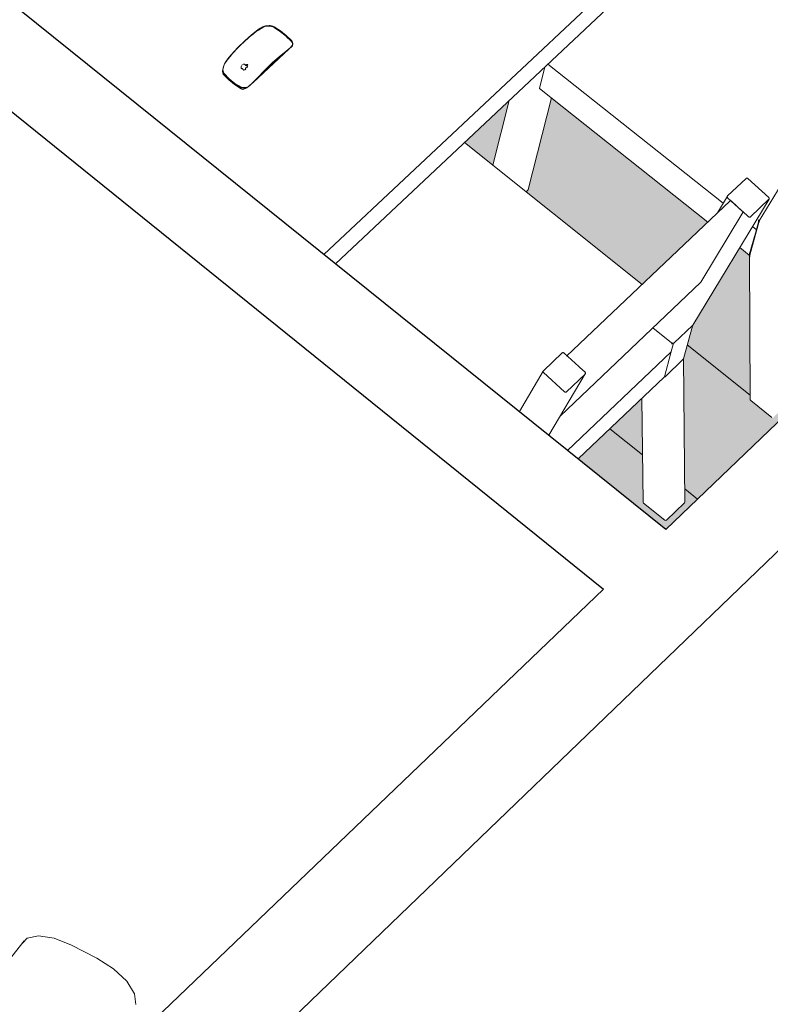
# Model space of a CAD drawing. Header units: centimetres. Extents: x -2274.6 to -2273.04, y 1316.35 to 1317.85.
# Tile 28 of 59: x -2273.8 to -2273.67, y 1317.1 to 1317.28. Entities that reach past the tile are written whole.
import ezdxf

# ---------------------------------------------------------------- set-up
doc = ezdxf.new("R2010")
doc.units = ezdxf.units.CM
for name, color, linetype, lineweight in [('Meble', 7, 'Continuous', 9), ('Wyposażenie elektryczne', 7, 'Continuous', 9), ('Wyposażenie elektryczne-1', 9, 'Continuous', 9), ('Wzór powierzchni', 7, 'Continuous', 9), ('Wzór powierzchni-1', 250, 'Continuous', 9), ('Wzór powierzchni-7', 9, 'Continuous', 9), ('Ściany-1', 250, 'Continuous', 25)]:
    doc.layers.add(name, color=color, linetype=linetype, lineweight=lineweight)
doc.layers.add('Wzór powierzchni-2', color=7, linetype='Continuous', lineweight=9, true_color=0xedebe7)

# ---------------------------------------------------------------- blocks, each defined once
blk = doc.blocks.new('FP_8-Aksono')
at = {"layer": 'Wzór powierzchni-2'}
h = blk.add_hatch(color=256, dxfattribs=at)
h.paths.add_polyline_path([(-2273.61639, 1317.26225), (-2273.61642, 1317.26225), (-2273.61639, 1317.26229)])
h.paths.add_polyline_path([(-2273.66998, 1317.21306), (-2273.67, 1317.21309), (-2273.66998, 1317.21309)])
h.paths.add_polyline_path([(-2273.68543, 1317.18383), (-2273.61341, 1317.25284), (-2273.61655, 1317.25539), (-2273.61604, 1317.2821), (-2273.61611, 1317.28221), (-2273.61954, 1317.2849), (-2273.62809, 1317.27104), (-2273.62997, 1317.26481), (-2273.62994, 1317.26391), (-2273.62996, 1317.26145), (-2273.63032, 1317.23819), (-2273.6337, 1317.23503), (-2273.63381, 1317.23506), (-2273.6339, 1317.23509), (-2273.63785, 1317.23829), (-2273.63767, 1317.25755), (-2273.66229, 1317.23415), (-2273.66233, 1317.23412), (-2273.66241, 1317.23365), (-2273.66238, 1317.23298), (-2273.66237, 1317.23053), (-2273.66241, 1317.20745), (-2273.66584, 1317.20426), (-2273.66585, 1317.20426), (-2273.6661, 1317.20438), (-2273.66998, 1317.20756), (-2273.67009, 1317.23411), (-2273.67021, 1317.2341), (-2273.6719, 1317.23545), (-2273.68054, 1317.22107), (-2273.68219, 1317.21498), (-2273.68215, 1317.20966), (-2273.682, 1317.18868), (-2273.68543, 1317.18548), (-2273.68547, 1317.18548), (-2273.68564, 1317.18554), (-2273.68959, 1317.1888), (-2273.68958, 1317.18987), (-2273.68969, 1317.19613), (-2273.68985, 1317.20781), (-2273.70147, 1317.19673), (-2273.68584, 1317.18416)])
h.paths.add_polyline_path([(-2273.68408, 1317.21793), (-2273.684, 1317.218), (-2273.68408, 1317.21793)])
h.paths.add_polyline_path([(-2273.68392, 1317.21797), (-2273.68381, 1317.21811), (-2273.6839, 1317.218)])
h.paths.add_polyline_path([(-2273.68402, 1317.21793), (-2273.68391, 1317.218), (-2273.68398, 1317.218), (-2273.68402, 1317.21794)])
h.paths.add_polyline_path([(-2273.67934, 1317.2256), (-2273.67899, 1317.22608), (-2273.67933, 1317.22562)])
h.paths.add_polyline_path([(-2273.68977, 1317.22872), (-2273.67779, 1317.24012), (-2273.70636, 1317.26283), (-2273.71068, 1317.24596), (-2273.711, 1317.24565), (-2273.6914, 1317.23002)])
h.paths.add_polyline_path([(-2273.67717, 1317.2292), (-2273.67684, 1317.22964), (-2273.67712, 1317.22928)])
h.paths.add_polyline_path([(-2273.66098, 1317.23858), (-2273.66103, 1317.23871), (-2273.661, 1317.23861), (-2273.66098, 1317.23859)])
h.paths.add_polyline_path([(-2273.71709, 1317.25051), (-2273.71414, 1317.26233), (-2273.7223, 1317.25467), (-2273.71788, 1317.25114)])
h.paths.add_polyline_path([(-2273.58474, 1317.29251), (-2273.58477, 1317.29254), (-2273.58474, 1317.2927)])
h.paths.add_polyline_path([(-2273.60895, 1317.25711), (-2273.58185, 1317.28308), (-2273.58499, 1317.28559), (-2273.58437, 1317.30506), (-2273.60831, 1317.2823), (-2273.60835, 1317.28227), (-2273.60844, 1317.28193), (-2273.60842, 1317.28112), (-2273.60848, 1317.27795), (-2273.60859, 1317.2736), (-2273.60895, 1317.25718)])
h.paths.add_polyline_path([(-2273.63151, 1317.26795), (-2273.63139, 1317.26802), (-2273.63147, 1317.26801), (-2273.63151, 1317.26796)])
h.paths.add_polyline_path([(-2273.63141, 1317.26798), (-2273.63128, 1317.26816), (-2273.6314, 1317.26799)])
h.paths.add_polyline_path([(-2273.63731, 1317.27853), (-2273.62561, 1317.28964), (-2273.6524, 1317.31058), (-2273.657, 1317.29398), (-2273.63887, 1317.27975)])
h.paths.add_polyline_path([(-2273.57741, 1317.28733), (-2273.53604, 1317.32697), (-2273.55287, 1317.33986), (-2273.56817, 1317.32528), (-2273.56968, 1317.32645), (-2273.57452, 1317.31879), (-2273.57656, 1317.31223), (-2273.57656, 1317.31151), (-2273.57667, 1317.30817), (-2273.57685, 1317.30324), (-2273.57741, 1317.2874)])
h.paths.add_polyline_path([(-2273.6632, 1317.29884), (-2273.65902, 1317.31414), (-2273.66979, 1317.30401), (-2273.66463, 1317.29996)])
h.paths.add_polyline_path([(-2273.57788, 1317.31573), (-2273.57776, 1317.31581), (-2273.57784, 1317.31579), (-2273.57787, 1317.31574)])
h.paths.add_polyline_path([(-2273.57778, 1317.31576), (-2273.57765, 1317.31593), (-2273.57776, 1317.31579)])
h.paths.add_polyline_path([(-2273.81059, 1317.32511), (-2273.80157, 1317.33335), (-2273.80171, 1317.33375), (-2273.80181, 1317.33411), (-2273.80183, 1317.33467), (-2273.80171, 1317.33515), (-2273.80067, 1317.33779), (-2273.81644, 1317.35031), (-2273.8243, 1317.33639), (-2273.8245, 1317.33621), (-2273.81822, 1317.33119)])
h.paths.add_polyline_path([(-2273.58369, 1317.3261), (-2273.57721, 1317.33225), (-2273.5925, 1317.34402), (-2273.59258, 1317.34382), (-2273.59584, 1317.34079), (-2273.59602, 1317.34081), (-2273.59607, 1317.34084), (-2273.59997, 1317.34393), (-2273.59992, 1317.34412), (-2273.59855, 1317.34868), (-2273.61158, 1317.35872), (-2273.618, 1317.35269), (-2273.61733, 1317.35213), (-2273.61725, 1317.35185), (-2273.61712, 1317.35189), (-2273.59247, 1317.33287)])
h.paths.add_polyline_path([(-2273.86244, 1317.32611), (-2273.8424, 1317.34422), (-2273.84233, 1317.34423), (-2273.84227, 1317.34423), (-2273.84227, 1317.34427), (-2273.84232, 1317.34526), (-2273.8424, 1317.34815), (-2273.84258, 1317.35418), (-2273.86836, 1317.33087), (-2273.86306, 1317.32661)])
h.paths.add_polyline_path([(-2273.82167, 1317.35443), (-2273.82165, 1317.3543), (-2273.82166, 1317.35438)])
h.paths.add_polyline_path([(-2273.87666, 1317.33754), (-2273.87683, 1317.34164), (-2273.87709, 1317.34791), (-2273.87705, 1317.34791), (-2273.87705, 1317.34817), (-2273.87362, 1317.35126), (-2273.87324, 1317.35126), (-2273.87222, 1317.35059), (-2273.84323, 1317.3767), (-2273.84323, 1317.37861), (-2273.83983, 1317.38167), (-2273.83941, 1317.38165), (-2273.83568, 1317.37912), (-2273.83552, 1317.37611), (-2273.83521, 1317.36358), (-2273.83513, 1317.36087), (-2273.83464, 1317.34426), (-2273.83459, 1317.34426), (-2273.82956, 1317.34024), (-2273.82918, 1317.34096), (-2273.82889, 1317.34143), (-2273.82758, 1317.3438), (-2273.82166, 1317.35458), (-2273.82048, 1317.36092), (-2273.82046, 1317.36092), (-2273.82052, 1317.36242), (-2273.82062, 1317.36731), (-2273.821, 1317.38798), (-2273.8211, 1317.39328), (-2273.82109, 1317.39514), (-2273.82107, 1317.39515), (-2273.82107, 1317.39541), (-2273.81771, 1317.39844), (-2273.81732, 1317.39844), (-2273.8163, 1317.39778), (-2273.79233, 1317.41937), (-2273.82591, 1317.44563), (-2273.82145, 1317.47202), (-2273.82384, 1317.47388), (-2273.9296, 1317.3801), (-2273.87667, 1317.33755)])
h.paths.add_polyline_path([(-2273.83478, 1317.34424), (-2273.83475, 1317.34431), (-2273.83478, 1317.34426)])
h.paths.add_polyline_path([(-2273.62069, 1317.34878), (-2273.62071, 1317.34885), (-2273.6207, 1317.34879)])
h.paths.add_polyline_path([(-2273.81794, 1317.35064), (-2273.81781, 1317.35083), (-2273.8179, 1317.35071)])
h.paths.add_polyline_path([(-2273.81778, 1317.35094), (-2273.8176, 1317.35124), (-2273.81765, 1317.35127), (-2273.81775, 1317.35099)])
h.paths.add_polyline_path([(-2273.81303, 1317.36775), (-2273.78783, 1317.39051), (-2273.78779, 1317.39055), (-2273.78775, 1317.39059), (-2273.78772, 1317.39059), (-2273.78776, 1317.39198), (-2273.78779, 1317.39691), (-2273.7878, 1317.39798), (-2273.78784, 1317.40055), (-2273.8132, 1317.37759), (-2273.81303, 1317.36786)])
h.paths.add_polyline_path([(-2273.75797, 1317.3732), (-2273.74638, 1317.38378), (-2273.76431, 1317.3978), (-2273.7721, 1317.38429), (-2273.75843, 1317.37356)])
h.paths.add_polyline_path([(-2273.77723, 1317.38831), (-2273.77714, 1317.38846), (-2273.77672, 1317.38917), (-2273.77606, 1317.39037), (-2273.76944, 1317.40205), (-2273.76826, 1317.40786), (-2273.77259, 1317.40394), (-2273.78026, 1317.40986), (-2273.78018, 1317.39055), (-2273.78011, 1317.39057), (-2273.77724, 1317.38832)])
h.paths.add_polyline_path([(-2273.78029, 1317.39055), (-2273.78026, 1317.39063), (-2273.78029, 1317.39058)])
h.paths.add_polyline_path([(-2273.76578, 1317.39803), (-2273.76562, 1317.39828), (-2273.76573, 1317.3981)])
h.paths.add_polyline_path([(-2273.7656, 1317.39833), (-2273.76541, 1317.39866), (-2273.76546, 1317.39868), (-2273.76557, 1317.39842)])
h.paths.add_polyline_path([(-2273.70627, 1317.42044), (-2273.69961, 1317.42653), (-2273.72585, 1317.44674), (-2273.72598, 1317.44619), (-2273.72838, 1317.44401), (-2273.72852, 1317.43783), (-2273.72848, 1317.43748), (-2273.72838, 1317.4375), (-2273.7136, 1317.42609)])
h.paths.add_polyline_path([(-2273.72857, 1317.43749), (-2273.72854, 1317.43757), (-2273.72857, 1317.43751)])
blk = doc.blocks.new('FP_36-Aksono')
at = {"layer": 'Wzór powierzchni-7'}
for p, q in [((-2273.68152, 1317.21761), (-2273.66998, 1317.20839)), ((-2273.69567, 1317.20227), (-2273.6897, 1317.19749)), ((-2273.68197, 1317.19128), (-2273.67962, 1317.1894))]:
    blk.add_line(p, q, dxfattribs=at)

msp = doc.modelspace()

# ---------------------------------------------------------------- linework, layer by layer
at = {"layer": 'Meble'}
for p, q in [((-2273.58046, 1317.39157), (-2273.74805, 1317.23417)), ((-2273.58199, 1317.38654), (-2273.74593, 1317.23246)), ((-2273.70857, 1317.26463), (-2273.7076, 1317.26848)), ((-2273.67493, 1317.24357), (-2273.70702, 1317.26904)), ((-2273.70635, 1317.26284), (-2273.71062, 1317.24605)), ((-2273.67775, 1317.2401), (-2273.70857, 1317.26459)), ((-2273.66832, 1317.24034), (-2273.65397, 1317.26403)), ((-2273.71709, 1317.2505), (-2273.71414, 1317.26234)), ((-2273.72231, 1317.25467), (-2273.68976, 1317.2287)), ((-2273.67414, 1317.24489), (-2273.67075, 1317.24811)), ((-2273.67039, 1317.24809), (-2273.66657, 1317.24461)), ((-2273.71068, 1317.24596), (-2273.71101, 1317.24564)), ((-2273.676, 1317.24179), (-2273.67417, 1317.24484)), ((-2273.70361, 1317.21558), (-2273.67367, 1317.24401)), ((-2273.66652, 1317.24432), (-2273.68051, 1317.22122)), ((-2273.67145, 1317.24213), (-2273.67412, 1317.24456)), ((-2273.67343, 1317.24393), (-2273.67145, 1317.24213)), ((-2273.66655, 1317.24428), (-2273.66994, 1317.24106)), ((-2273.67132, 1317.24185), (-2273.67902, 1317.22909)), ((-2273.67029, 1317.24107), (-2273.67142, 1317.2421)), ((-2273.67008, 1317.23404), (-2273.66834, 1317.24029)), ((-2273.66848, 1317.2401), (-2273.66885, 1317.23878)), ((-2273.66834, 1317.24029), (-2273.66834, 1317.24029)), ((-2273.66892, 1317.23853), (-2273.67016, 1317.2341)), ((-2273.66887, 1317.23876), (-2273.66956, 1317.23931)), ((-2273.66876, 1317.23886), (-2273.66886, 1317.23876)), ((-2273.67016, 1317.23406), (-2273.6719, 1317.23544)), ((-2273.66998, 1317.20758), (-2273.67009, 1317.23399)), ((-2273.67903, 1317.22908), (-2273.70481, 1317.20455)), ((-2273.67902, 1317.22909), (-2273.67904, 1317.22907)), ((-2273.6878, 1317.22073), (-2273.6841, 1317.21778)), ((-2273.68388, 1317.218), (-2273.68054, 1317.22118)), ((-2273.68049, 1317.22127), (-2273.68219, 1317.21506)), ((-2273.70785, 1317.21288), (-2273.70442, 1317.21614)), ((-2273.70406, 1317.21613), (-2273.70139, 1317.21367)), ((-2273.68445, 1317.21638), (-2273.70343, 1317.1983)), ((-2273.6845, 1317.21617), (-2273.6857, 1317.21177)), ((-2273.68443, 1317.21641), (-2273.68408, 1317.21772)), ((-2273.70337, 1317.21549), (-2273.70342, 1317.21553)), ((-2273.70139, 1317.21367), (-2273.70337, 1317.21549)), ((-2273.68558, 1317.2118), (-2273.68225, 1317.21498)), ((-2273.68219, 1317.21511), (-2273.68194, 1317.18883)), ((-2273.71226, 1317.2054), (-2273.70788, 1317.21284)), ((-2273.704, 1317.20903), (-2273.70783, 1317.21255)), ((-2273.70018, 1317.21233), (-2273.70687, 1317.20107)), ((-2273.70134, 1317.21363), (-2273.70139, 1317.21367)), ((-2273.70136, 1317.21364), (-2273.70121, 1317.21351)), ((-2273.7012, 1317.2135), (-2273.70023, 1317.21261)), ((-2273.70021, 1317.21228), (-2273.70364, 1317.20902)), ((-2273.68572, 1317.21174), (-2273.70147, 1317.19673)), ((-2273.68959, 1317.18881), (-2273.68984, 1317.20783)), ((-2273.66989, 1317.20741), (-2273.66998, 1317.20756)), ((-2273.66989, 1317.20741), (-2273.66603, 1317.20432)), ((-2273.6895, 1317.18865), (-2273.68959, 1317.1888)), ((-2273.6895, 1317.18865), (-2273.68564, 1317.18554)), ((-2273.68199, 1317.18869), (-2273.68529, 1317.18554)), ((-2273.68194, 1317.18884), (-2273.68199, 1317.18869)), ((-2273.7943, 1317.10773), (-2273.78966, 1317.10533))]:
    msp.add_line(p, q, dxfattribs=at)
for points in [[(-2273.70857, 1317.26459, 0), (-2273.70858, 1317.2646, 0), (-2273.70857, 1317.26463, 0)], [(-2273.67075, 1317.24811, 0), (-2273.67071, 1317.24814, 0), (-2273.67066, 1317.24816, 0), (-2273.6706, 1317.24817, 0), (-2273.67055, 1317.24816, 0), (-2273.67049, 1317.24815, 0), (-2273.67044, 1317.24813, 0), (-2273.67039, 1317.24809, 0)], [(-2273.71062, 1317.24605, 0), (-2273.71064, 1317.246, 0), (-2273.71068, 1317.24596, 0)], [(-2273.67412, 1317.24456, 0), (-2273.67415, 1317.2446, 0), (-2273.67418, 1317.24465, 0), (-2273.6742, 1317.2447, 0), (-2273.6742, 1317.24475, 0), (-2273.67419, 1317.2448, 0), (-2273.67417, 1317.24485, 0), (-2273.67414, 1317.24489, 0)], [(-2273.67368, 1317.244, 0), (-2273.67366, 1317.24402, 0), (-2273.67362, 1317.24403, 0), (-2273.67358, 1317.24402, 0), (-2273.67353, 1317.244, 0), (-2273.67348, 1317.24397, 0), (-2273.67343, 1317.24393, 0)], [(-2273.66657, 1317.24461, 0), (-2273.66654, 1317.24457, 0), (-2273.66651, 1317.24452, 0), (-2273.66649, 1317.24447, 0), (-2273.66649, 1317.24442, 0), (-2273.6665, 1317.24437, 0), (-2273.66652, 1317.24432, 0), (-2273.66655, 1317.24428, 0)], [(-2273.67145, 1317.24213, 0), (-2273.6714, 1317.24208, 0), (-2273.67136, 1317.24203, 0), (-2273.67134, 1317.24197, 0), (-2273.67132, 1317.24193, 0), (-2273.67131, 1317.24188, 0), (-2273.67132, 1317.24185, 0)], [(-2273.66994, 1317.24106, 0), (-2273.66998, 1317.24103, 0), (-2273.67003, 1317.24101, 0), (-2273.67009, 1317.241, 0), (-2273.67014, 1317.241, 0), (-2273.6702, 1317.24101, 0), (-2273.67025, 1317.24104, 0), (-2273.67029, 1317.24107, 0)], [(-2273.66848, 1317.24053, 0), (-2273.66847, 1317.24044, 0), (-2273.66847, 1317.24036, 0), (-2273.66847, 1317.24027, 0), (-2273.66847, 1317.2402, 0), (-2273.66848, 1317.24014, 0), (-2273.66848, 1317.2401, 0)], [(-2273.66835, 1317.24025, 0), (-2273.66834, 1317.2402, 0), (-2273.66832, 1317.24015, 0), (-2273.6683, 1317.24011, 0), (-2273.66826, 1317.24007, 0)], [(-2273.66829, 1317.24038, 0), (-2273.66832, 1317.24034, 0), (-2273.66833, 1317.24032, 0)], [(-2273.66877, 1317.23877, 0), (-2273.66881, 1317.23872, 0), (-2273.66885, 1317.23866, 0), (-2273.66888, 1317.23861, 0), (-2273.66891, 1317.23857, 0), (-2273.66892, 1317.23853, 0)], [(-2273.66886, 1317.23876, 0), (-2273.66886, 1317.23876, 0), (-2273.66885, 1317.23878, 0)], [(-2273.67016, 1317.2341, 0), (-2273.67016, 1317.23407, 0), (-2273.67015, 1317.23406, 0)], [(-2273.67014, 1317.23405, 0), (-2273.67011, 1317.23407, 0), (-2273.67007, 1317.23409, 0)], [(-2273.67008, 1317.23404, 0), (-2273.67009, 1317.234, 0), (-2273.67009, 1317.23395, 0), (-2273.67007, 1317.2339, 0), (-2273.67004, 1317.23386, 0), (-2273.67, 1317.23382, 0)], [(-2273.68054, 1317.22118, 0), (-2273.68051, 1317.22122, 0), (-2273.68049, 1317.22126, 0), (-2273.68049, 1317.22127, 0)], [(-2273.6844, 1317.21784, 0), (-2273.68431, 1317.21784, 0), (-2273.68422, 1317.21782, 0), (-2273.68416, 1317.21781, 0), (-2273.68411, 1317.21778, 0), (-2273.68408, 1317.21775, 0), (-2273.68408, 1317.21772, 0)], [(-2273.68423, 1317.218, 0), (-2273.68419, 1317.21797, 0), (-2273.68413, 1317.21794, 0), (-2273.68408, 1317.21793, 0), (-2273.68402, 1317.21793, 0), (-2273.68397, 1317.21795, 0), (-2273.68392, 1317.21797, 0)], [(-2273.70442, 1317.21614, 0), (-2273.70437, 1317.21617, 0), (-2273.70433, 1317.21619, 0), (-2273.70427, 1317.2162, 0), (-2273.70422, 1317.2162, 0), (-2273.70416, 1317.21619, 0), (-2273.70411, 1317.21616, 0), (-2273.70406, 1317.21613, 0)], [(-2273.68453, 1317.2163, 0), (-2273.68451, 1317.21625, 0), (-2273.6845, 1317.2162, 0), (-2273.6845, 1317.21617, 0)], [(-2273.68443, 1317.21641, 0), (-2273.68445, 1317.21638, 0), (-2273.68445, 1317.21638, 0)], [(-2273.68225, 1317.21498, 0), (-2273.68221, 1317.21501, 0), (-2273.68219, 1317.21506, 0), (-2273.68219, 1317.21506, 0)], [(-2273.70783, 1317.21255, 0), (-2273.70786, 1317.21259, 0), (-2273.70789, 1317.21264, 0), (-2273.70791, 1317.21269, 0), (-2273.70791, 1317.21275, 0), (-2273.7079, 1317.2128, 0), (-2273.70788, 1317.21284, 0), (-2273.70785, 1317.21288, 0)], [(-2273.70023, 1317.21261, 0), (-2273.70019, 1317.21257, 0), (-2273.70017, 1317.21252, 0), (-2273.70015, 1317.21247, 0), (-2273.70015, 1317.21242, 0), (-2273.70016, 1317.21237, 0), (-2273.70018, 1317.21232, 0), (-2273.70021, 1317.21228, 0)], [(-2273.68572, 1317.21174, 0), (-2273.68567, 1317.21175, 0), (-2273.68562, 1317.21177, 0), (-2273.68558, 1317.2118, 0)], [(-2273.6857, 1317.21177, 0), (-2273.68572, 1317.21174, 0), (-2273.68572, 1317.21174, 0)], [(-2273.70364, 1317.20902, 0), (-2273.70368, 1317.20899, 0), (-2273.70373, 1317.20897, 0), (-2273.70379, 1317.20896, 0), (-2273.70384, 1317.20896, 0), (-2273.7039, 1317.20897, 0), (-2273.70395, 1317.209, 0), (-2273.704, 1317.20903, 0)], [(-2273.68529, 1317.18554, 0), (-2273.68545, 1317.18548, 0), (-2273.68564, 1317.18554, 0)], [(-2273.81304, 1317.09467, 0), (-2273.80754, 1317.10276, 0), (-2273.80295, 1317.10852, 0)], [(-2273.80324, 1317.10806, 0), (-2273.80239, 1317.10898, 0), (-2273.80033, 1317.10945, 0), (-2273.79749, 1317.10901, 0), (-2273.7943, 1317.10773, 0)], [(-2273.78966, 1317.10533, 0), (-2273.78662, 1317.10339, 0), (-2273.78418, 1317.1011, 0), (-2273.78274, 1317.09881, 0), (-2273.78249, 1317.09687, 0)]]:
    msp.add_polyline3d(points, dxfattribs=at)
at = {"layer": 'Wyposażenie elektryczne'}
for p, q in [((-2273.75442, 1317.27182), (-2273.76101, 1317.26567)), ((-2273.75401, 1317.2722), (-2273.75442, 1317.27182)), ((-2273.75383, 1317.2724), (-2273.7538, 1317.27248)), ((-2273.75377, 1317.27263), (-2273.7538, 1317.27251)), ((-2273.75753, 1317.26913), (-2273.75612, 1317.27037)), ((-2273.75612, 1317.27037), (-2273.75753, 1317.26913)), ((-2273.76656, 1317.26807), (-2273.76653, 1317.26822)), ((-2273.76653, 1317.26822), (-2273.76637, 1317.26875)), ((-2273.76653, 1317.26822), (-2273.7665, 1317.26834)), ((-2273.7665, 1317.26833), (-2273.76653, 1317.26822)), ((-2273.75897, 1317.26772), (-2273.75753, 1317.26913)), ((-2273.75753, 1317.26913), (-2273.75897, 1317.26772)), ((-2273.76653, 1317.2682), (-2273.76656, 1317.26807)), ((-2273.76647, 1317.26743), (-2273.76654, 1317.26768)), ((-2273.76634, 1317.26721), (-2273.76647, 1317.26743)), ((-2273.76545, 1317.26619), (-2273.76634, 1317.26721)), ((-2273.7644, 1317.26535), (-2273.76545, 1317.26619)), ((-2273.76321, 1317.26469), (-2273.7644, 1317.26535)), ((-2273.76296, 1317.26462), (-2273.76321, 1317.26469)), ((-2273.7627, 1317.2646), (-2273.76296, 1317.26462)), ((-2273.76243, 1317.26463), (-2273.7627, 1317.2646)), ((-2273.76218, 1317.26472), (-2273.76243, 1317.26463)), ((-2273.76192, 1317.2649), (-2273.7618, 1317.265)), ((-2273.7618, 1317.265), (-2273.76192, 1317.2649)), ((-2273.76101, 1317.26567), (-2273.76142, 1317.2653))]:
    msp.add_line(p, q, dxfattribs=at)
for points in [[(-2273.75932, 1317.27584, 0), (-2273.75974, 1317.2756, 0), (-2273.76016, 1317.27533, 0)], [(-2273.75811, 1317.27613, 0), (-2273.75876, 1317.27605, 0), (-2273.75932, 1317.27584, 0)], [(-2273.75716, 1317.27586, 0), (-2273.7574, 1317.27598, 0), (-2273.75764, 1317.27606, 0), (-2273.75788, 1317.27612, 0), (-2273.75811, 1317.27613, 0)], [(-2273.75402, 1317.27335, 0), (-2273.75494, 1317.27425, 0), (-2273.75599, 1317.2751, 0), (-2273.75716, 1317.27586, 0)], [(-2273.76016, 1317.27533, 0), (-2273.76134, 1317.27437, 0), (-2273.76255, 1317.27328, 0), (-2273.76381, 1317.27207, 0), (-2273.76507, 1317.27076, 0)], [(-2273.76164, 1317.26509, 0), (-2273.7602, 1317.26651, 0), (-2273.75885, 1317.26793, 0), (-2273.75752, 1317.26925, 0), (-2273.75619, 1317.27041, 0), (-2273.75494, 1317.27142, 0), (-2273.75387, 1317.27233, 0)], [(-2273.75612, 1317.27038, 0), (-2273.75482, 1317.27147, 0), (-2273.75427, 1317.27198, 0)], [(-2273.75427, 1317.27198, 0), (-2273.75482, 1317.27146, 0), (-2273.75612, 1317.27038, 0)], [(-2273.75376, 1317.27265, 0), (-2273.75375, 1317.27282, 0), (-2273.75379, 1317.27299, 0), (-2273.75388, 1317.27317, 0), (-2273.75402, 1317.27335, 0)], [(-2273.75387, 1317.27233, 0), (-2273.75381, 1317.27249, 0), (-2273.75376, 1317.27265, 0)], [(-2273.76507, 1317.27076, 0), (-2273.76547, 1317.27027, 0), (-2273.76586, 1317.26975, 0)], [(-2273.76651, 1317.26832, 0), (-2273.76654, 1317.26806, 0), (-2273.76652, 1317.2678, 0), (-2273.76644, 1317.26756, 0), (-2273.76632, 1317.26733, 0)], [(-2273.76586, 1317.26975, 0), (-2273.76626, 1317.26907, 0), (-2273.76651, 1317.26832, 0)], [(-2273.76656, 1317.26806, 0), (-2273.76661, 1317.26771, 0), (-2273.76658, 1317.26737, 0)], [(-2273.76638, 1317.26704, 0), (-2273.7665, 1317.2672, 0), (-2273.76658, 1317.26737, 0)], [(-2273.76656, 1317.26806, 0), (-2273.76656, 1317.26794, 0), (-2273.76654, 1317.26768, 0), (-2273.76647, 1317.26743, 0), (-2273.76634, 1317.26721, 0)], [(-2273.76654, 1317.26768, 0), (-2273.76656, 1317.26794, 0), (-2273.76656, 1317.26806, 0)], [(-2273.76324, 1317.26453, 0), (-2273.76441, 1317.2653, 0), (-2273.76546, 1317.26615, 0), (-2273.76638, 1317.26704, 0)], [(-2273.76634, 1317.26721, 0), (-2273.76545, 1317.26619, 0), (-2273.7644, 1317.26535, 0), (-2273.76321, 1317.26469, 0)], [(-2273.76632, 1317.26733, 0), (-2273.76542, 1317.26632, 0), (-2273.76437, 1317.26547, 0), (-2273.76318, 1317.26482, 0)], [(-2273.76118, 1317.26554, 0), (-2273.76046, 1317.2662, 0), (-2273.75897, 1317.26771, 0)], [(-2273.75897, 1317.26771, 0), (-2273.76046, 1317.2662, 0), (-2273.76118, 1317.26554, 0)], [(-2273.76321, 1317.26469, 0), (-2273.76296, 1317.26462, 0), (-2273.7627, 1317.2646, 0), (-2273.76243, 1317.26463, 0), (-2273.76218, 1317.26472, 0)], [(-2273.76318, 1317.26482, 0), (-2273.76293, 1317.26474, 0), (-2273.76267, 1317.26472, 0), (-2273.76241, 1317.26475, 0), (-2273.76215, 1317.26484, 0)], [(-2273.76297, 1317.2644, 0), (-2273.76271, 1317.26446, 0), (-2273.76244, 1317.26456, 0), (-2273.76219, 1317.2647, 0)], [(-2273.76219, 1317.2647, 0), (-2273.76214, 1317.26472, 0), (-2273.76209, 1317.26475, 0)], [(-2273.76218, 1317.26472, 0), (-2273.76214, 1317.26473, 0), (-2273.76209, 1317.26475, 0)], [(-2273.76209, 1317.26475, 0), (-2273.76214, 1317.26473, 0), (-2273.76218, 1317.26472, 0)], [(-2273.76215, 1317.26484, 0), (-2273.76189, 1317.26496, 0), (-2273.76164, 1317.26509, 0)], [(-2273.76209, 1317.26475, 0), (-2273.76186, 1317.26492, 0), (-2273.76164, 1317.26509, 0)], [(-2273.76297, 1317.2644, 0), (-2273.76311, 1317.26446, 0), (-2273.76324, 1317.26453, 0)]]:
    msp.add_polyline3d(points, dxfattribs=at)
at = {"layer": 'Wyposażenie elektryczne-1'}
for p, q in [((-2273.75923, 1317.27576), (-2273.76005, 1317.27527)), ((-2273.76005, 1317.27527), (-2273.75923, 1317.27576)), ((-2273.75926, 1317.27578), (-2273.75934, 1317.27574)), ((-2273.75905, 1317.27586), (-2273.75919, 1317.27581)), ((-2273.75905, 1317.27586), (-2273.75914, 1317.27581)), ((-2273.75914, 1317.27581), (-2273.75905, 1317.27586)), ((-2273.75405, 1317.27323), (-2273.75494, 1317.2741)), ((-2273.75494, 1317.2741), (-2273.75405, 1317.27323)), ((-2273.75427, 1317.27198), (-2273.7538, 1317.27248)), ((-2273.7538, 1317.27248), (-2273.75427, 1317.27198)), ((-2273.75391, 1317.27305), (-2273.75405, 1317.27323)), ((-2273.75405, 1317.27323), (-2273.75391, 1317.27305)), ((-2273.75387, 1317.27233), (-2273.75383, 1317.2724)), ((-2273.7538, 1317.2725), (-2273.75379, 1317.27251)), ((-2273.76547, 1317.2702), (-2273.76582, 1317.26973)), ((-2273.76501, 1317.27071), (-2273.76579, 1317.26973)), ((-2273.76579, 1317.26973), (-2273.76501, 1317.27071)), ((-2273.76507, 1317.27076), (-2273.76544, 1317.27024)), ((-2273.76653, 1317.26822), (-2273.76653, 1317.2682)), ((-2273.76653, 1317.2682), (-2273.76653, 1317.26822)), ((-2273.76637, 1317.26876), (-2273.7665, 1317.26833)), ((-2273.76612, 1317.26928), (-2273.76636, 1317.26878)), ((-2273.76636, 1317.26879), (-2273.76613, 1317.26927)), ((-2273.76613, 1317.26927), (-2273.76586, 1317.26964)), ((-2273.76586, 1317.26964), (-2273.76612, 1317.26928)), ((-2273.7632, 1317.26833), (-2273.76321, 1317.26844)), ((-2273.7632, 1317.26832), (-2273.7632, 1317.26834)), ((-2273.76279, 1317.26903), (-2273.76291, 1317.26897)), ((-2273.76207, 1317.26853), (-2273.76206, 1317.26851)), ((-2273.76206, 1317.26843), (-2273.76207, 1317.26845)), ((-2273.76199, 1317.26891), (-2273.76198, 1317.26889)), ((-2273.76653, 1317.2682), (-2273.76656, 1317.26806)), ((-2273.76656, 1317.26806), (-2273.76653, 1317.2682)), ((-2273.76289, 1317.26805), (-2273.76291, 1317.2681)), ((-2273.76238, 1317.26806), (-2273.76237, 1317.26804)), ((-2273.76209, 1317.26475), (-2273.76192, 1317.2649)), ((-2273.76192, 1317.2649), (-2273.76209, 1317.26475)), ((-2273.7618, 1317.265), (-2273.76118, 1317.26554)), ((-2273.76118, 1317.26554), (-2273.7618, 1317.265))]:
    msp.add_line(p, q, dxfattribs=at)
for points in [[(-2273.75934, 1317.27574, 0), (-2273.75978, 1317.2755, 0), (-2273.76016, 1317.27533, 0)], [(-2273.75814, 1317.27601, 0), (-2273.75861, 1317.27597, 0), (-2273.75905, 1317.27586, 0)], [(-2273.75905, 1317.27586, 0), (-2273.75861, 1317.27597, 0), (-2273.75814, 1317.27601, 0)], [(-2273.75719, 1317.27573, 0), (-2273.75742, 1317.27585, 0), (-2273.75767, 1317.27594, 0), (-2273.75791, 1317.27599, 0), (-2273.75814, 1317.27601, 0)], [(-2273.75814, 1317.27601, 0), (-2273.75791, 1317.27599, 0), (-2273.75767, 1317.27594, 0), (-2273.75742, 1317.27585, 0), (-2273.75719, 1317.27573, 0)], [(-2273.75497, 1317.27413, 0), (-2273.75602, 1317.27497, 0), (-2273.75719, 1317.27573, 0)], [(-2273.75719, 1317.27573, 0), (-2273.75602, 1317.27497, 0), (-2273.75497, 1317.27413, 0)], [(-2273.76129, 1317.27434, 0), (-2273.76187, 1317.27383, 0), (-2273.76332, 1317.27248, 0), (-2273.76375, 1317.27206, 0)], [(-2273.76375, 1317.27206, 0), (-2273.76332, 1317.27248, 0), (-2273.76187, 1317.27383, 0), (-2273.76129, 1317.27434, 0)], [(-2273.76008, 1317.27526, 0), (-2273.76047, 1317.27499, 0), (-2273.76127, 1317.27435, 0)], [(-2273.76127, 1317.27435, 0), (-2273.76046, 1317.27499, 0), (-2273.76008, 1317.27526, 0)], [(-2273.76376, 1317.27205, 0), (-2273.76478, 1317.27098, 0), (-2273.76499, 1317.27073, 0)], [(-2273.76499, 1317.27073, 0), (-2273.76478, 1317.27097, 0), (-2273.76376, 1317.27205, 0)], [(-2273.75379, 1317.27256, 0), (-2273.75378, 1317.27269, 0), (-2273.75382, 1317.27287, 0), (-2273.7539, 1317.27303, 0)], [(-2273.7539, 1317.27303, 0), (-2273.75382, 1317.27287, 0), (-2273.75378, 1317.27269, 0), (-2273.75379, 1317.27256, 0)], [(-2273.7538, 1317.27248, 0), (-2273.7538, 1317.27251, 0), (-2273.75379, 1317.27253, 0)], [(-2273.75379, 1317.27253, 0), (-2273.7538, 1317.27251, 0), (-2273.7538, 1317.27248, 0)], [(-2273.76588, 1317.26966, 0), (-2273.76601, 1317.26947, 0), (-2273.76613, 1317.26927, 0)], [(-2273.76319, 1317.26857, 0), (-2273.76321, 1317.26846, 0), (-2273.76321, 1317.26834, 0)], [(-2273.76321, 1317.26834, 0), (-2273.76319, 1317.26831, 0), (-2273.76317, 1317.26827, 0), (-2273.76314, 1317.26824, 0), (-2273.76311, 1317.26822, 0), (-2273.76307, 1317.26821, 0)], [(-2273.76306, 1317.26819, 0), (-2273.7631, 1317.26821, 0), (-2273.76314, 1317.26823, 0), (-2273.76317, 1317.26825, 0), (-2273.76319, 1317.26829, 0), (-2273.7632, 1317.26833, 0)], [(-2273.76302, 1317.2689, 0), (-2273.7631, 1317.2688, 0), (-2273.76316, 1317.26868, 0)], [(-2273.76307, 1317.26821, 0), (-2273.76302, 1317.2682, 0), (-2273.76297, 1317.26818, 0), (-2273.76294, 1317.26815, 0), (-2273.76291, 1317.26811, 0), (-2273.76289, 1317.26807, 0)], [(-2273.76247, 1317.2689, 0), (-2273.7625, 1317.26895, 0), (-2273.76255, 1317.26899, 0), (-2273.7626, 1317.26902, 0), (-2273.76267, 1317.26904, 0), (-2273.76273, 1317.26904, 0), (-2273.76279, 1317.26903, 0)], [(-2273.76238, 1317.26879, 0), (-2273.76243, 1317.26884, 0), (-2273.76247, 1317.2689, 0)], [(-2273.76238, 1317.26806, 0), (-2273.7624, 1317.26812, 0), (-2273.76241, 1317.26819, 0), (-2273.7624, 1317.26825, 0), (-2273.76237, 1317.26831, 0), (-2273.76233, 1317.26837, 0), (-2273.76227, 1317.26841, 0), (-2273.76221, 1317.26844, 0), (-2273.76214, 1317.26845, 0), (-2273.76207, 1317.26845, 0)], [(-2273.76199, 1317.26891, 0), (-2273.76205, 1317.26894, 0), (-2273.76212, 1317.26896, 0), (-2273.76219, 1317.26895, 0), (-2273.76226, 1317.26893, 0), (-2273.76233, 1317.2689, 0), (-2273.76238, 1317.26885, 0)], [(-2273.76238, 1317.26885, 0), (-2273.76232, 1317.26882, 0), (-2273.76226, 1317.2688, 0), (-2273.7622, 1317.2688, 0), (-2273.76214, 1317.26881, 0), (-2273.76208, 1317.26883, 0), (-2273.76203, 1317.26886, 0), (-2273.76199, 1317.26891, 0)], [(-2273.76225, 1317.26872, 0), (-2273.76232, 1317.26875, 0), (-2273.76238, 1317.26879, 0)], [(-2273.76232, 1317.26888, 0), (-2273.76226, 1317.26891, 0), (-2273.76219, 1317.26894, 0), (-2273.76212, 1317.26894, 0), (-2273.76205, 1317.26892, 0), (-2273.76198, 1317.26889, 0)], [(-2273.76198, 1317.26889, 0), (-2273.76203, 1317.26885, 0), (-2273.76208, 1317.26881, 0), (-2273.76214, 1317.26879, 0), (-2273.7622, 1317.26878, 0), (-2273.76226, 1317.26878, 0)], [(-2273.76207, 1317.26845, 0), (-2273.76206, 1317.26851, 0), (-2273.76207, 1317.26857, 0), (-2273.7621, 1317.26862, 0), (-2273.76214, 1317.26867, 0), (-2273.76219, 1317.2687, 0), (-2273.76225, 1317.26872, 0)], [(-2273.76297, 1317.26816, 0), (-2273.76301, 1317.26818, 0), (-2273.76306, 1317.26819, 0)], [(-2273.76289, 1317.26807, 0), (-2273.76287, 1317.26803, 0), (-2273.76284, 1317.268, 0), (-2273.76281, 1317.26798, 0), (-2273.76277, 1317.26797, 0), (-2273.76273, 1317.26796, 0)], [(-2273.76273, 1317.26794, 0), (-2273.76277, 1317.26795, 0), (-2273.76281, 1317.26796, 0), (-2273.76284, 1317.26799, 0), (-2273.76287, 1317.26802, 0), (-2273.76289, 1317.26805, 0)], [(-2273.76273, 1317.26796, 0), (-2273.76261, 1317.26797, 0), (-2273.76249, 1317.26801, 0), (-2273.76238, 1317.26806, 0)]]:
    msp.add_polyline3d(points, dxfattribs=at)
at = {"layer": 'Ściany-1'}
for p, q in [((-2273.68543, 1317.18383), (-2274.02801, 1317.45921)), ((-2273.4038, 1317.45367), (-2273.68543, 1317.18383)), ((-2274.03951, 1317.44932), (-2273.69686, 1317.17289)), ((-2274.08272, 1316.77783), (-2273.39049, 1317.4439)), ((-2273.69686, 1317.17289), (-2274.09558, 1316.79087))]:
    msp.add_line(p, q, dxfattribs=at)

# ---------------------------------------------------------------- block references
at = {"layer": 'Wzór powierzchni'}
msp.add_blockref('FP_36-Aksono', (0, 0), dxfattribs=at)
at = {"layer": 'Wzór powierzchni-1'}
msp.add_blockref('FP_8-Aksono', (0, 0), dxfattribs=at)

doc.saveas('drawing.dxf')
